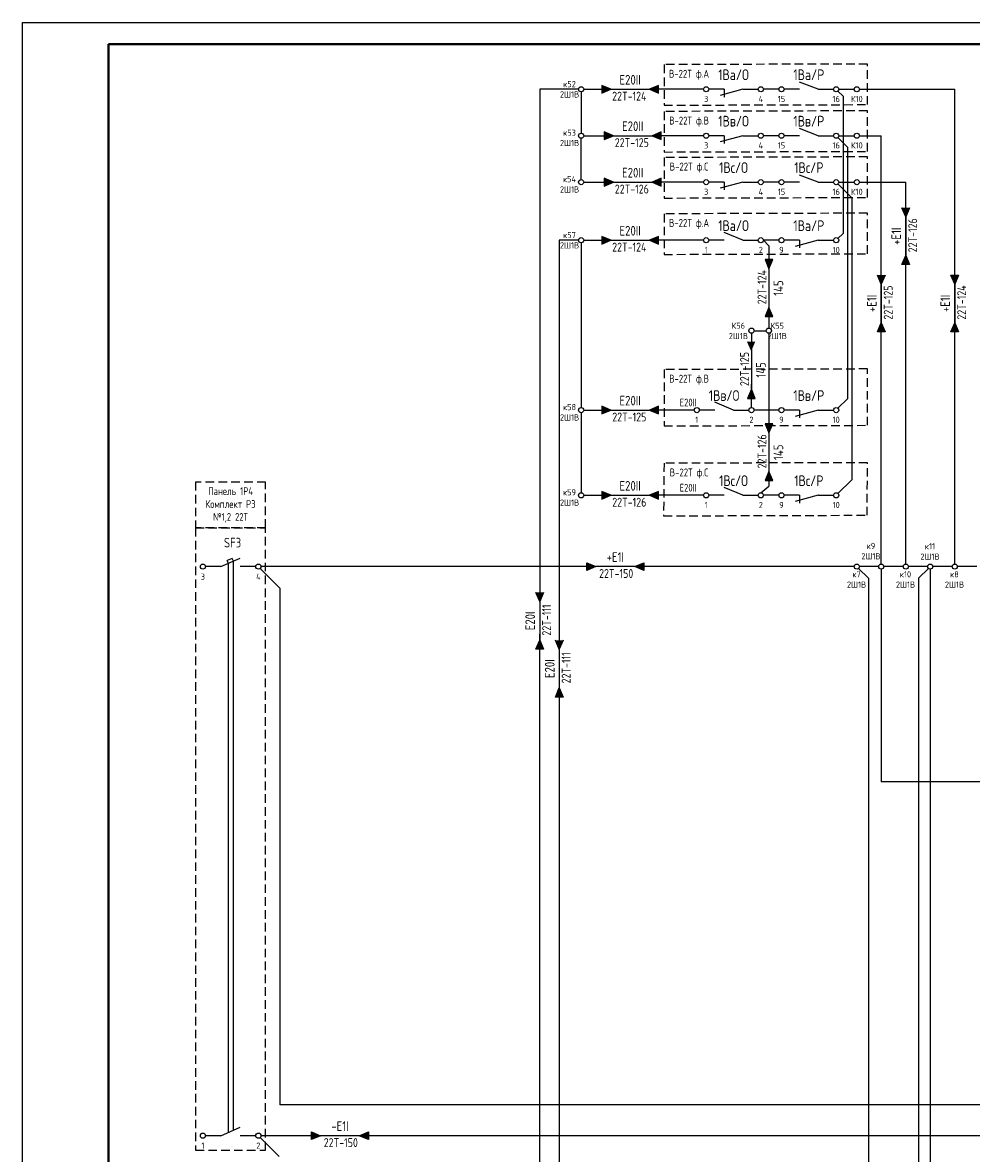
# Model space of a CAD drawing. Header units: millimetres. Extents: x 3972 to 7513, y 1417 to 2199.
# Tile 10 of 19: x 5708 to 5929, y 1935 to 2199. Entities that reach past the tile are written whole.
import ezdxf
from ezdxf.enums import TextEntityAlignment as Align

# ---------------------------------------------------------------- set-up
doc = ezdxf.new("R2010")
doc.units = ezdxf.units.MM
doc.linetypes.add('JIS_02_2.0', pattern=[3, 2, -1])
doc.styles.add('SIMPLEX', font='GOST.ttf', dxfattribs={"height": 5})

msp = doc.modelspace()

# ---------------------------------------------------------------- hatches: boundary and pattern name
h = msp.add_hatch(color=256)
h.dxf.hatch_style = 1
h.paths.add_polyline_path([(5842.85, 2183.92), (5844.96, 2183.02), (5842.85, 2182.12)])
h = msp.add_hatch(color=256)
h.dxf.hatch_style = 1
h.paths.add_polyline_path([(5856.1, 2182.12), (5853.98, 2183.02), (5856.1, 2183.92)])
h = msp.add_hatch(color=256)
h.dxf.hatch_style = 1
h.paths.add_polyline_path([(5843.44, 2173.09), (5845.55, 2172.19), (5843.44, 2171.29)])
h = msp.add_hatch(color=256)
h.dxf.hatch_style = 1
h.paths.add_polyline_path([(5856.69, 2171.29), (5854.58, 2172.19), (5856.69, 2173.09)])
h = msp.add_hatch(color=256)
h.dxf.hatch_style = 1
h.paths.add_polyline_path([(5843.44, 2162.26), (5845.55, 2161.36), (5843.44, 2160.46)])
h = msp.add_hatch(color=256)
h.dxf.hatch_style = 1
h.paths.add_polyline_path([(5856.69, 2160.46), (5854.58, 2161.36), (5856.69, 2162.26)])
h = msp.add_hatch(color=256)
h.dxf.hatch_style = 1
h.paths.add_polyline_path([(5912.83, 2155.39), (5913.74, 2153.28), (5914.64, 2155.39)])
h = msp.add_hatch(color=256)
h.dxf.hatch_style = 1
h.paths.add_polyline_path([(5842.85, 2148.72), (5844.96, 2147.82), (5842.85, 2146.92)])
h = msp.add_hatch(color=256)
h.dxf.hatch_style = 1
h.paths.add_polyline_path([(5856.1, 2146.92), (5853.98, 2147.82), (5856.1, 2148.72)])
h = msp.add_hatch(color=256)
h.dxf.hatch_style = 1
h.paths.add_polyline_path([(5914.64, 2142.14), (5913.74, 2144.25), (5912.83, 2142.14)])
h = msp.add_hatch(color=256)
h.dxf.hatch_style = 1
h.paths.add_polyline_path([(5882.72, 2143.29), (5881.82, 2141.17), (5880.92, 2143.29)])
h = msp.add_hatch(color=256)
h.dxf.hatch_style = 1
h.paths.add_polyline_path([(5907.12, 2139.71), (5908.03, 2137.6), (5908.93, 2139.71)])
h = msp.add_hatch(color=256)
h.dxf.hatch_style = 1
h.paths.add_polyline_path([(5924.25, 2139.71), (5925.16, 2137.6), (5926.06, 2139.71)])
h = msp.add_hatch(color=256)
h.dxf.hatch_style = 1
h.paths.add_polyline_path([(5880.92, 2130.03), (5881.82, 2132.15), (5882.72, 2130.03)])
h = msp.add_hatch(color=256)
h.dxf.hatch_style = 1
h.paths.add_polyline_path([(5908.93, 2126.46), (5908.03, 2128.57), (5907.12, 2126.46)])
h = msp.add_hatch(color=256)
h.dxf.hatch_style = 1
h.paths.add_polyline_path([(5926.06, 2126.46), (5925.16, 2128.57), (5924.25, 2126.46)])
h = msp.add_hatch(color=256)
h.dxf.hatch_style = 1
h.paths.add_polyline_path([(5878.65, 2124.2), (5877.75, 2122.09), (5876.85, 2124.2)])
h = msp.add_hatch(color=256)
h.dxf.hatch_style = 1
h.paths.add_polyline_path([(5876.85, 2110.95), (5877.75, 2113.06), (5878.65, 2110.95)])
h = msp.add_hatch(color=256)
h.dxf.hatch_style = 1
h.paths.add_polyline_path([(5842.85, 2109.11), (5844.96, 2108.2), (5842.85, 2107.3)])
h = msp.add_hatch(color=256)
h.dxf.hatch_style = 1
h.paths.add_polyline_path([(5856.1, 2107.3), (5853.98, 2108.2), (5856.1, 2109.11)])
h = msp.add_hatch(color=256)
h.dxf.hatch_style = 1
h.paths.add_polyline_path([(5882.72, 2105.01), (5881.82, 2102.9), (5880.92, 2105.01)])
h = msp.add_hatch(color=256)
h.dxf.hatch_style = 1
h.paths.add_polyline_path([(5880.92, 2091.76), (5881.82, 2093.87), (5882.72, 2091.76)])
h = msp.add_hatch(color=256)
h.dxf.hatch_style = 1
h.paths.add_polyline_path([(5842.85, 2089.24), (5844.96, 2088.34), (5842.85, 2087.44)])
h = msp.add_hatch(color=256)
h.dxf.hatch_style = 1
h.paths.add_polyline_path([(5856.1, 2087.44), (5853.98, 2088.34), (5856.1, 2089.24)])
h = msp.add_hatch(color=256)
h.dxf.hatch_style = 1
h.paths.add_polyline_path([(5839.38, 2070.81), (5841.5, 2071.71), (5839.38, 2072.62)])
h = msp.add_hatch(color=256)
h.dxf.hatch_style = 1
h.paths.add_polyline_path([(5852.64, 2072.62), (5850.52, 2071.71), (5852.64, 2070.81)])
h = msp.add_hatch(color=256)
h.dxf.hatch_style = 1
h.paths.add_polyline_path([(5827.47, 2065.68), (5828.37, 2063.57), (5829.27, 2065.68)])
h = msp.add_hatch(color=256)
h.dxf.hatch_style = 1
h.paths.add_polyline_path([(5829.27, 2052.43), (5828.37, 2054.55), (5827.47, 2052.43)])
h = msp.add_hatch(color=256)
h.dxf.hatch_style = 1
h.paths.add_polyline_path([(5832.03, 2054.55), (5832.93, 2052.43), (5833.83, 2054.55)])
h = msp.add_hatch(color=256)
h.dxf.hatch_style = 1
h.paths.add_polyline_path([(5833.83, 2041.29), (5832.93, 2043.41), (5832.03, 2041.29)])
h = msp.add_hatch(color=256)
h.dxf.hatch_style = 1
h.paths.add_polyline_path([(5775.18, 1938.12), (5777.29, 1939.02), (5775.18, 1939.92)])
h = msp.add_hatch(color=256)
h.dxf.hatch_style = 1
h.paths.add_polyline_path([(5788.43, 1939.92), (5786.31, 1939.02), (5788.43, 1938.12)])

# ---------------------------------------------------------------- linework, layer by layer
for p, q in [((5707.8, 1778.56), (5707.8, 2198.56)), ((5707.8, 2198.56), (6301.8, 2198.56)), ((5842.85, 2183.92), (5842.85, 2182.12)), ((5844.96, 2183.02), (5842.85, 2183.92)), ((5856.1, 2183.92), (5853.98, 2183.02)), ((5856.1, 2182.12), (5856.1, 2183.92)), ((5893.3, 2183.02), (5888.96, 2184.68)), ((5828.42, 2183.02), (5828.27, 1832.35)), ((5837.44, 2183.02), (5828.42, 2183.02)), ((5838.04, 2182.42), (5838.04, 2172.79)), ((5838.64, 2183.02), (5853.98, 2183.02)), ((5842.85, 2182.12), (5844.96, 2183.02)), ((5866.59, 2183.02), (5853.98, 2183.02)), ((5853.98, 2183.02), (5856.1, 2182.12)), ((5871.4, 2183.02), (5867.79, 2183.02)), ((5875.74, 2183.02), (5870.45, 2181.58)), ((5871.4, 2183.02), (5871.4, 2181.21)), ((5875.74, 2183.02), (5879.35, 2183.02)), ((5884.15, 2183.02), (5880.54, 2183.02)), ((5888.96, 2183.02), (5885.35, 2183.02)), ((5893.3, 2183.02), (5896.91, 2183.02)), ((5897.93, 2182.59), (5899.1, 2181.42)), ((5898.11, 2183.02), (5901.72, 2183.02)), ((5899.1, 2181.42), (5899.1, 2149.42)), ((5902.92, 2183.02), (5925.16, 2183.02)), ((5925.16, 2072.31), (5925.16, 2183.02)), ((5843.44, 2173.09), (5843.44, 2171.29)), ((5845.55, 2172.19), (5843.44, 2173.09)), ((5856.69, 2173.09), (5854.58, 2172.19)), ((5856.69, 2171.29), (5856.69, 2173.09)), ((5893.3, 2172.19), (5888.96, 2173.85)), ((5838.04, 2161.96), (5838.04, 2171.59)), ((5838.64, 2172.19), (5854.58, 2172.19)), ((5843.44, 2171.29), (5845.55, 2172.19)), ((5854.58, 2172.19), (5856.69, 2171.29)), ((5866.59, 2172.19), (5856.69, 2172.19)), ((5871.4, 2172.19), (5867.79, 2172.19)), ((5875.74, 2172.19), (5870.45, 2170.75)), ((5871.4, 2172.19), (5871.4, 2170.38)), ((5875.74, 2172.19), (5879.35, 2172.19)), ((5884.15, 2172.19), (5880.54, 2172.19)), ((5888.96, 2172.19), (5885.35, 2172.19)), ((5893.3, 2172.19), (5896.91, 2172.19)), ((5897.93, 2171.76), (5900.14, 2169.55)), ((5898.11, 2172.19), (5901.72, 2172.19)), ((5902.92, 2172.19), (5908.03, 2172.19)), ((5908.03, 2072.31), (5908.03, 2172.19)), ((5900.14, 2169.55), (5900.14, 2110.84)), ((5843.44, 2162.26), (5843.44, 2160.46)), ((5845.55, 2161.36), (5843.44, 2162.26)), ((5856.69, 2162.26), (5854.58, 2161.36)), ((5856.69, 2160.46), (5856.69, 2162.26)), ((5893.3, 2161.36), (5888.96, 2163.02)), ((5838.64, 2161.36), (5854.58, 2161.36)), ((5843.44, 2160.46), (5845.55, 2161.36)), ((5854.58, 2161.36), (5856.69, 2160.46)), ((5866.59, 2161.36), (5856.69, 2161.36)), ((5871.4, 2161.36), (5867.79, 2161.36)), ((5875.74, 2161.36), (5870.45, 2159.92)), ((5871.4, 2161.36), (5871.4, 2159.55)), ((5875.74, 2161.36), (5879.35, 2161.36)), ((5884.15, 2161.36), (5880.54, 2161.36)), ((5888.96, 2161.36), (5885.35, 2161.36)), ((5893.3, 2161.36), (5896.91, 2161.36)), ((5897.93, 2160.93), (5901.15, 2157.72)), ((5898.11, 2161.36), (5901.72, 2161.36)), ((5902.92, 2161.36), (5913.74, 2161.36)), ((5913.74, 2072.31), (5913.74, 2161.36)), ((5901.15, 2157.72), (5901.15, 2091.98)), ((5913.74, 2153.28), (5912.83, 2155.39)), ((5914.64, 2155.39), (5913.74, 2153.28)), ((5913.74, 2153.28), (5913.74, 2144.25)), ((5875.74, 2147.82), (5871.4, 2149.65)), ((5897.93, 2148.24), (5899.1, 2149.42)), ((5837.44, 2147.82), (5832.93, 2147.82)), ((5832.93, 2147.82), (5832.93, 1831.1)), ((5838.04, 2147.22), (5838.04, 2108.8)), ((5838.64, 2147.82), (5853.98, 2147.82)), ((5842.85, 2148.72), (5842.85, 2146.92)), ((5844.96, 2147.82), (5842.85, 2148.72)), ((5842.85, 2146.92), (5844.96, 2147.82)), ((5856.1, 2148.72), (5853.98, 2147.82)), ((5866.59, 2147.82), (5853.98, 2147.82)), ((5853.98, 2147.82), (5856.1, 2146.92)), ((5856.1, 2146.92), (5856.1, 2148.72)), ((5871.4, 2147.82), (5867.79, 2147.82)), ((5875.74, 2147.82), (5879.35, 2147.82)), ((5884.15, 2147.82), (5880.54, 2147.82)), ((5880.54, 2147.82), (5881.82, 2146.54)), ((5881.82, 2146.54), (5881.82, 2127.33)), ((5888.96, 2147.82), (5885.35, 2147.82)), ((5893.3, 2147.82), (5887.92, 2146.36)), ((5888.96, 2147.82), (5888.96, 2146.02)), ((5893.3, 2147.82), (5896.91, 2147.82)), ((5912.83, 2142.14), (5913.74, 2144.25)), ((5913.74, 2144.25), (5914.64, 2142.14)), ((5882.72, 2143.29), (5880.92, 2143.29)), ((5880.92, 2143.29), (5881.82, 2141.17)), ((5881.82, 2141.17), (5882.72, 2143.29)), ((5881.82, 2141.17), (5881.82, 2132.15)), ((5914.64, 2142.14), (5912.83, 2142.14)), ((5908.03, 2137.6), (5907.12, 2139.71)), ((5908.93, 2139.71), (5908.03, 2137.6)), ((5924.25, 2139.71), (5926.06, 2139.71)), ((5925.16, 2137.6), (5924.25, 2139.71)), ((5926.06, 2139.71), (5925.16, 2137.6)), ((5908.03, 2137.6), (5908.03, 2128.57)), ((5925.16, 2137.6), (5925.16, 2128.57)), ((5881.82, 2132.15), (5880.92, 2130.03)), ((5882.72, 2130.03), (5881.82, 2132.15)), ((5880.92, 2130.03), (5882.72, 2130.03)), ((5907.12, 2126.46), (5908.03, 2128.57)), ((5908.03, 2128.57), (5908.93, 2126.46)), ((5924.25, 2126.46), (5925.16, 2128.57)), ((5925.16, 2128.57), (5926.06, 2126.46)), ((5877.75, 2126.13), (5877.75, 2113.06)), ((5878.35, 2126.73), (5881.22, 2126.73)), ((5881.82, 2126.13), (5881.82, 2090.46)), ((5908.93, 2126.46), (5907.12, 2126.46)), ((5926.06, 2126.46), (5924.25, 2126.46)), ((5876.85, 2124.2), (5877.75, 2122.09)), ((5877.75, 2113.06), (5876.85, 2110.95)), ((5877.75, 2108.8), (5877.75, 2114.22)), ((5878.65, 2110.95), (5877.75, 2113.06)), ((5873.54, 2108.2), (5869.2, 2110.03)), ((5876.85, 2110.95), (5878.65, 2110.95)), ((5897.93, 2108.63), (5900.14, 2110.84)), ((5838.04, 2107.6), (5838.04, 2088.94)), ((5838.64, 2108.2), (5853.98, 2108.2)), ((5842.85, 2109.11), (5842.85, 2107.3)), ((5844.96, 2108.2), (5842.85, 2109.11)), ((5842.85, 2107.3), (5844.96, 2108.2)), ((5856.1, 2109.11), (5853.98, 2108.2)), ((5853.98, 2108.2), (5856.1, 2107.3)), ((5864.4, 2108.2), (5854.5, 2108.2)), ((5856.1, 2107.3), (5856.1, 2109.11)), ((5869.2, 2108.2), (5865.59, 2108.2)), ((5873.54, 2108.2), (5877.15, 2108.2)), ((5884.15, 2108.2), (5878.35, 2108.2)), ((5888.96, 2108.2), (5885.35, 2108.2)), ((5893.3, 2108.2), (5887.92, 2106.75)), ((5888.96, 2108.2), (5888.96, 2106.4)), ((5893.3, 2108.2), (5896.91, 2108.2)), ((5882.72, 2105.01), (5880.92, 2105.01)), ((5880.92, 2105.01), (5881.82, 2102.9)), ((5881.82, 2102.9), (5882.72, 2105.01)), ((5881.82, 2093.87), (5880.92, 2091.76)), ((5882.72, 2091.76), (5881.82, 2093.87)), ((5880.92, 2091.76), (5882.72, 2091.76)), ((5897.93, 2088.76), (5901.15, 2091.98)), ((5838.64, 2088.34), (5853.98, 2088.34)), ((5842.85, 2089.24), (5842.85, 2087.44)), ((5844.96, 2088.34), (5842.85, 2089.24)), ((5842.85, 2087.44), (5844.96, 2088.34)), ((5856.1, 2089.24), (5853.98, 2088.34)), ((5866.59, 2088.34), (5853.98, 2088.34)), ((5853.98, 2088.34), (5856.1, 2087.44)), ((5856.1, 2087.44), (5856.1, 2089.24)), ((5871.4, 2088.34), (5867.79, 2088.34)), ((5875.74, 2088.34), (5871.4, 2090.17)), ((5875.74, 2088.34), (5879.35, 2088.34)), ((5879.94, 2088.94), (5881.82, 2090.46)), ((5884.15, 2088.34), (5880.54, 2088.34)), ((5888.96, 2088.34), (5885.35, 2088.34)), ((5893.3, 2088.34), (5887.92, 2086.88)), ((5888.96, 2088.34), (5888.96, 2086.53)), ((5893.3, 2088.34), (5896.91, 2088.34)), ((5754.05, 2071.71), (5758.56, 2073.66)), ((5756.67, 2073.64), (5755.51, 2073.15)), ((5755.78, 2072.46), (5755.51, 2073.15)), ((5755.78, 1939.77), (5755.78, 2072.46)), ((5756.94, 2072.96), (5756.67, 2073.64)), ((5756.94, 1940.27), (5756.94, 2072.96)), ((5839.38, 2070.81), (5839.38, 2072.62)), ((5839.38, 2072.62), (5841.5, 2071.71)), ((5850.52, 2071.71), (5852.64, 2072.62)), ((5852.64, 2072.62), (5852.64, 2070.81)), ((5754.05, 2071.71), (5750.44, 2071.71)), ((5762.17, 2071.71), (5758.56, 2071.71)), ((5763.19, 2071.29), (5767.78, 2066.7)), ((5766.53, 2071.71), (5763.37, 2071.71)), ((5901.72, 2071.71), (5766.53, 2071.71)), ((5841.5, 2071.71), (5839.38, 2070.81)), ((5850.52, 2071.71), (5841.5, 2071.71)), ((5852.64, 2070.81), (5850.52, 2071.71)), ((5902.74, 2071.29), (5905.04, 2069)), ((5907.43, 2071.71), (5902.92, 2071.71)), ((5908.03, 2071.12), (5908.03, 2021.52)), ((5913.14, 2071.71), (5908.63, 2071.71)), ((5918.85, 2071.71), (5914.34, 2071.71)), ((5919.02, 2071.29), (5916.74, 2069.01)), ((5919.45, 2071.12), (5919.45, 1833.33)), ((5924.56, 2071.71), (5920.05, 2071.71)), ((5930.27, 2071.71), (5925.76, 2071.71)), ((5905.04, 2069), (5905.02, 1839.49)), ((5916.74, 2069.01), (5916.72, 1846.3)), ((5767.78, 2066.7), (5767.78, 1946.2)), ((5828.37, 2063.57), (5827.47, 2065.68)), ((5829.27, 2065.68), (5828.37, 2063.57)), ((5828.37, 2063.57), (5828.37, 2054.55)), ((5827.47, 2052.43), (5828.37, 2054.55)), ((5828.37, 2054.55), (5829.27, 2052.43)), ((5832.93, 2052.43), (5832.03, 2054.55)), ((5833.83, 2054.55), (5832.93, 2052.43)), ((5829.27, 2052.43), (5827.47, 2052.43)), ((5832.93, 2052.43), (5832.93, 2043.41)), ((5832.03, 2041.29), (5832.93, 2043.41)), ((5833.83, 2041.29), (5832.03, 2041.29)), ((5832.93, 2043.41), (5833.83, 2041.29)), ((5951.98, 2021.52), (5908.03, 2021.52)), ((6016.27, 1946.2), (5767.78, 1946.2)), ((5754.05, 1939.02), (5758.56, 1940.97)), ((5754.05, 1939.02), (5750.44, 1939.02)), ((5762.17, 1939.02), (5758.56, 1939.02)), ((5763.19, 1938.6), (5767.63, 1934.16)), ((5766.53, 1939.02), (5763.37, 1939.02)), ((6040.29, 1939.02), (5766.53, 1939.02)), ((5775.18, 1938.12), (5775.18, 1939.92)), ((5775.18, 1939.92), (5777.29, 1939.02)), ((5777.29, 1939.02), (5775.18, 1938.12)), ((5786.31, 1939.02), (5777.29, 1939.02)), ((5786.31, 1939.02), (5788.43, 1939.92)), ((5788.43, 1938.12), (5786.31, 1939.02)), ((5788.43, 1939.92), (5788.43, 1938.12))]:
    msp.add_line(p, q)
at = {"lineweight": 40}
for p, q in [((5727.8, 1783.56), (5727.8, 2193.56)), ((5727.8, 2193.56), (6296.8, 2193.56))]:
    msp.add_line(p, q, dxfattribs=at)
at = {"color": 32, "linetype": 'JIS_02_2.0', "true_color": 0xcd6928}
for points in [[(5904.82, 2188.9), (5857.37, 2188.77), (5857.37, 2179.31), (5904.82, 2179.44)], [(5904.82, 2177.99), (5857.37, 2177.85), (5857.37, 2168.39), (5904.82, 2168.53)], [(5904.82, 2167.25), (5857.37, 2167.11), (5857.37, 2157.65), (5904.82, 2157.79)], [(5904.82, 2154.12), (5857.37, 2153.98), (5857.37, 2144.52), (5904.82, 2144.66)], [(5904.82, 2117.8), (5857.37, 2117.66), (5857.37, 2104.52), (5904.82, 2104.66)], [(5904.82, 2095.95), (5857.37, 2095.81), (5857.26, 2083.55), (5904.7, 2083.69)], [(5764.46, 2091.44), (5748.11, 2091.44), (5748.11, 2080.74), (5764.46, 2080.74)], [(5764.46, 2080.74), (5748.11, 2080.74), (5748.11, 1935.62), (5764.46, 1935.62)]]:
    msp.add_lwpolyline(points, close=True, dxfattribs=at)
for centre in [(5838.04, 2183.02), (5867.19, 2183.02), (5879.94, 2183.02), (5884.75, 2183.02), (5897.51, 2183.02), (5902.32, 2183.02), (5838.04, 2172.19), (5867.19, 2172.19), (5879.94, 2172.19), (5884.75, 2172.19), (5897.51, 2172.19), (5902.32, 2172.19), (5838.04, 2161.36), (5867.19, 2161.36), (5879.94, 2161.36), (5884.75, 2161.36), (5897.51, 2161.36), (5902.32, 2161.36), (5838.04, 2147.82), (5867.19, 2147.82), (5879.94, 2147.82), (5884.75, 2147.82), (5897.51, 2147.82), (5877.75, 2126.73), (5881.82, 2126.73), (5838.04, 2108.2), (5864.99, 2108.2), (5877.75, 2108.2), (5884.75, 2108.2), (5897.51, 2108.2), (5838.04, 2088.34), (5867.19, 2088.34), (5879.94, 2088.34), (5884.75, 2088.34), (5897.51, 2088.34), (5749.84, 2071.71), (5762.77, 2071.71), (5902.32, 2071.71), (5908.03, 2071.71), (5913.74, 2071.71), (5919.45, 2071.71), (5925.16, 2071.71), (5749.84, 1939.02), (5762.77, 1939.02)]:
    msp.add_circle(centre, 0.599)

# ---------------------------------------------------------------- texts
at = {"color": 4, "style": 'SIMPLEX'}
for s, p in [('22T-124', (5849.27, 2180.37)), ('22T-125', (5849.86, 2169.54)), ('22T-126', (5849.86, 2158.71)), ('22T-124', (5849.27, 2145.17)), ('22T-125', (5849.27, 2105.55)), ('22T-126', (5849.27, 2085.69)), ('22T-150', (5846.21, 2069.07)), ('22T-150', (5782, 1936.37))]:
    msp.add_text(s, height=2.079, dxfattribs=at).set_placement(p, align=Align.CENTER)
for s, p in [('22T-126', (5916.39, 2148.97)), ('22T-124', (5881.25, 2136.86)), ('22T-125', (5910.68, 2133.29)), ('22T-124', (5927.81, 2133.29)), ('22T-125', (5877.18, 2117.78)), ('22T-126', (5881.25, 2098.59)), ('22T-111', (5831.02, 2059.26)), ('22T-111', (5835.58, 2048.12))]:
    msp.add_text(s, height=2.079, rotation=90, dxfattribs=at).set_placement(p, align=Align.CENTER)
at = {"attachment_point": 5, "style": 'SIMPLEX'}
for s, insert, char_height, width in [('В-22Т ф.А', (5863.2, 2186.39), 1.843, 11.6487), ('1Ва/О', (5873.57, 2186.41), 2.5, 4.3392), ('1Ва/Р', (5891.13, 2186.41), 2.5, 4.3392), ('В-22Т ф.В', (5863.2, 2175.47), 1.843, 11.6487), ('1Вв/О', (5873.57, 2175.58), 2.5, 4.3392), ('1Вв/Р', (5891.13, 2175.58), 2.5, 4.3392), ('В-22Т ф.С', (5863.2, 2164.74), 1.843, 11.6487), ('1Вс/О', (5873.57, 2164.75), 2.5, 4.3392), ('1Вс/Р', (5891.13, 2164.75), 2.5, 4.3392), ('В-22Т ф.А', (5863.2, 2151.6), 1.843, 11.6487), ('1Ва/О', (5873.57, 2151.22), 2.5, 4.3392), ('1Ва/Р', (5891.13, 2151.22), 2.5, 4.3392), ('В-22Т ф.В', (5863.2, 2115.29), 1.843, 11.6487), ('1Вв/О', (5871.37, 2111.6), 2.5, 4.3392), ('1Вв/Р', (5891.13, 2111.6), 2.5, 4.3392), ('E20II', (5862.99, 2109.97), 1.805, 7.1895), ('В-22Т ф.С', (5863.2, 2093.43), 1.843, 11.6487), ('1Вс/О', (5873.57, 2091.74), 2.5, 4.3392), ('1Вс/Р', (5891.13, 2091.74), 2.5, 4.3392), ('E20II', (5862.99, 2090.11), 1.805, 7.1895), ('Панель 1Р4\\PКомплект РЗ №1,2 22Т', (5756.29, 2086.09), 1.805, 16.3567)]:
    msp.add_mtext(s, dxfattribs=dict(at, insert=insert, char_height=char_height, width=width))
at = {"lineweight": 50, "char_height": 2.256, "attachment_point": 5, "style": 'SIMPLEX'}
for s, insert, width in [('E20II', (5849.47, 2185.23), 9.025), ('E20II', (5850.07, 2174.4), 9.025), ('E20II', (5850.07, 2163.57), 9.025), ('E20II', (5849.47, 2150.03), 9.025), ('E20II', (5849.47, 2110.41), 9.025), ('E20II', (5849.47, 2090.55), 9.025), ('SF3', (5756.75, 2077.3), 6.9971), ('+E1I', (5846.01, 2073.93), 9.025), ('-E1I', (5781.8, 1941.23), 9.025)]:
    msp.add_mtext(s, dxfattribs=dict(at, insert=insert, width=width))
at = {"color": 7, "attachment_point": 5, "style": 'SIMPLEX'}
for s, insert, char_height, width in [('к52\\P2Ш1В', (5835.33, 2183.02), 1.444, 3.5971), ('3', (5867.19, 2180.76), 1.44, 2.0728), ('4', (5879.94, 2180.76), 1.44, 2.0728), ('15', (5884.75, 2180.76), 1.444, 2.0728), ('16', (5897.51, 2180.76), 1.444, 2.0728), ('К10', (5902.32, 2180.76), 1.444, 2.0728), ('к53\\P2Ш1В', (5835.33, 2171.69), 1.444, 3.5971), ('3', (5867.19, 2169.93), 1.44, 2.0728), ('4', (5879.94, 2169.93), 1.44, 2.0728), ('15', (5884.75, 2169.93), 1.444, 2.0728), ('16', (5897.51, 2169.93), 1.444, 2.0728), ('К10', (5902.32, 2169.93), 1.444, 2.0728), ('к54\\P2Ш1В', (5835.33, 2160.86), 1.444, 3.5971), ('3', (5867.19, 2159.1), 1.44, 2.0728), ('4', (5879.94, 2159.1), 1.44, 2.0728), ('15', (5884.75, 2159.1), 1.444, 2.0728), ('16', (5897.51, 2159.1), 1.444, 2.0728), ('К10', (5902.32, 2159.1), 1.444, 2.0728), ('к57\\P2Ш1В', (5835.33, 2147.82), 1.444, 3.5971), ('1', (5867.19, 2145.56), 1.44, 2.0728), ('2', (5879.94, 2145.56), 1.44, 2.0728), ('9', (5884.75, 2145.56), 1.44, 2.0728), ('10', (5897.51, 2145.56), 1.444, 2.0728), ('К56\\P2Ш1В', (5874.7, 2126.68), 1.444, 2.0728), ('К55\\P2Ш1В', (5883.76, 2126.68), 1.444, 2.0728), ('к58\\P2Ш1В', (5835.33, 2107.7), 1.444, 3.5971), ('1', (5864.99, 2105.95), 1.44, 2.0728), ('2', (5877.75, 2105.95), 1.44, 2.0728), ('9', (5884.75, 2105.95), 1.44, 2.0728), ('10', (5897.51, 2105.95), 1.444, 2.0728), ('к59\\P2Ш1В', (5835.33, 2087.84), 1.444, 3.5971), ('1', (5867.19, 2086.08), 1.44, 2.0728), ('2', (5879.94, 2086.08), 1.44, 2.0728), ('9', (5884.75, 2086.08), 1.44, 2.0728), ('10', (5897.51, 2086.08), 1.444, 2.0728), ('к9\\P2Ш1В', (5905.61, 2075.34), 1.444, 3.5971), ('к11\\P2Ш1В', (5919.38, 2075.25), 1.444, 4.2236), ('3', (5749.84, 2069.38), 1.44, 3.5971), ('4', (5762.77, 2069.38), 1.44, 3.5971), ('к7\\P2Ш1В', (5902.25, 2068.72), 1.444, 3.5971), ('к10 2Ш1В', (5913.67, 2068.72), 1.444, 3.5971), ('к8\\P2Ш1В', (5925.09, 2068.72), 1.444, 3.5971), ('1', (5749.84, 1936.69), 1.44, 3.5971), ('2', (5762.77, 1936.69), 1.44, 3.5971)]:
    msp.add_mtext(s, dxfattribs=dict(at, insert=insert, char_height=char_height, width=width))
at = {"lineweight": 50, "char_height": 2.256, "width": 9.025, "attachment_point": 5, "rotation": 90, "style": 'SIMPLEX'}
for s, insert in [('+E1I', (5911.52, 2148.76)), ('145', (5884.03, 2136.66)), ('+E1I', (5905.81, 2133.09)), ('+E1I', (5922.95, 2133.09)), ('145', (5879.96, 2117.58)), ('145', (5884.03, 2098.38)), ('E20I', (5826.16, 2059.06)), ('E20I', (5830.72, 2047.92))]:
    msp.add_mtext(s, dxfattribs=dict(at, insert=insert))

doc.saveas('drawing.dxf')
